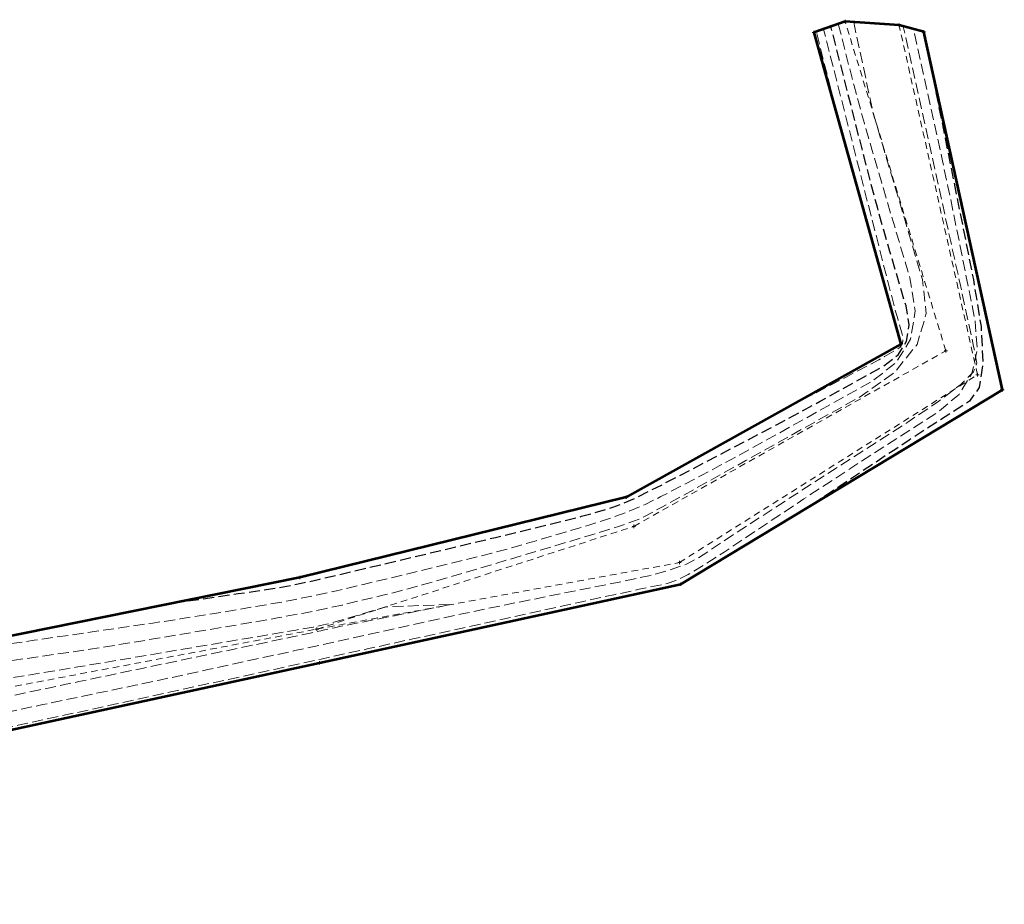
# Model space of a CAD drawing. Extents: x 2324380 to 2325559, y 691096 to 693386.
# Tile 68 of 92: x 2325271 to 2325559, y 691788 to 692047. Entities that reach past the tile are written whole.
import ezdxf

# ---------------------------------------------------------------- set-up
doc = ezdxf.new("R2010")
doc.units = 0
doc.header["$MEASUREMENT"] = 0
doc.linetypes.add('DGN Style 2', pattern=[3.232049, 1.939229, -1.29282])
doc.linetypes.add('DGN Style 3', pattern=[4.524869, 3.232049, -1.29282])
for name, color, linetype, lineweight in [('DT_X_Contour_Major', 132, 'DGN Style 3', 30), ('DT_X_Contour_Minor', 136, 'DGN Style 3', 0), ('DT_X_Terrain_Ground_Line', 92, 'DGN Style 3', 13), ('SV_X_Toe_of_Slope', 193, 'DGN Style 2', 0), ('SV_X_Top_of_Bank', 97, 'DGN Style 2', 0)]:
    doc.layers.add(name, color=color, linetype=linetype, lineweight=lineweight)
doc.layers.add('SV_X_Shot_Marker (Construction)', color=40, linetype='Continuous', lineweight=0, transparency=0.5)
doc.layers.add('SV_X_Terrain_Boundary', color=7, linetype='Continuous', lineweight=53, plot=False)

# ---------------------------------------------------------------- blocks, each defined once
blk = doc.blocks.new('SVPT_660')
at = {"layer": 'SV_X_Shot_Marker (Construction)', "transparency": 33554495}
for p, q in [((-0.025, 0), (0.025, 0)), ((0, 0.025), (0, -0.025))]:
    blk.add_line(p, q, dxfattribs=at)
blk.add_point((0, 0), dxfattribs=at)
blk = doc.blocks.new('SVPT_661')
at = {"layer": 'SV_X_Shot_Marker (Construction)', "transparency": 33554495}
for p, q in [((-0.025, 0), (0.025, 0)), ((0, 0.025), (0, -0.025))]:
    blk.add_line(p, q, dxfattribs=at)
blk.add_point((0, 0), dxfattribs=at)
blk = doc.blocks.new('SVPT_662')
at = {"layer": 'SV_X_Shot_Marker (Construction)', "transparency": 33554495}
for p, q in [((-0.025, 0), (0.025, 0)), ((0, 0.025), (0, -0.025))]:
    blk.add_line(p, q, dxfattribs=at)
blk.add_point((0, 0), dxfattribs=at)
blk = doc.blocks.new('SVPT_663')
at = {"layer": 'SV_X_Shot_Marker (Construction)', "transparency": 33554495}
for p, q in [((-0.025, 0), (0.025, 0)), ((0, 0.025), (0, -0.025))]:
    blk.add_line(p, q, dxfattribs=at)
blk.add_point((0, 0), dxfattribs=at)
blk = doc.blocks.new('SVPT_664')
at = {"layer": 'SV_X_Shot_Marker (Construction)', "transparency": 33554495}
for p, q in [((-0.025, 0), (0.025, 0)), ((0, 0.025), (0, -0.025))]:
    blk.add_line(p, q, dxfattribs=at)
blk.add_point((0, 0), dxfattribs=at)
blk = doc.blocks.new('SVPT_665')
at = {"layer": 'SV_X_Shot_Marker (Construction)', "transparency": 33554495}
for p, q in [((-0.025, 0), (0.025, 0)), ((0, 0.025), (0, -0.025))]:
    blk.add_line(p, q, dxfattribs=at)
blk.add_point((0, 0), dxfattribs=at)
blk = doc.blocks.new('SVPT_666')
at = {"layer": 'SV_X_Shot_Marker (Construction)', "transparency": 33554495}
for p, q in [((-0.025, 0), (0.025, 0)), ((0, 0.025), (0, -0.025))]:
    blk.add_line(p, q, dxfattribs=at)
blk.add_point((0, 0), dxfattribs=at)
blk = doc.blocks.new('SVPT_667')
at = {"layer": 'SV_X_Shot_Marker (Construction)', "transparency": 33554495}
for p, q in [((-0.025, 0), (0.025, 0)), ((0, 0.025), (0, -0.025))]:
    blk.add_line(p, q, dxfattribs=at)
blk.add_point((0, 0), dxfattribs=at)
blk = doc.blocks.new('SVPT_668')
at = {"layer": 'SV_X_Shot_Marker (Construction)', "transparency": 33554495}
for p, q in [((-0.025, 0), (0.025, 0)), ((0, 0.025), (0, -0.025))]:
    blk.add_line(p, q, dxfattribs=at)
blk.add_point((0, 0), dxfattribs=at)
blk = doc.blocks.new('SVPT_669')
at = {"layer": 'SV_X_Shot_Marker (Construction)', "transparency": 33554495}
for p, q in [((-0.025, 0), (0.025, 0)), ((0, 0.025), (0, -0.025))]:
    blk.add_line(p, q, dxfattribs=at)
blk.add_point((0, 0), dxfattribs=at)
blk = doc.blocks.new('SVPT_670')
at = {"layer": 'SV_X_Shot_Marker (Construction)', "transparency": 33554495}
for p, q in [((-0.025, 0), (0.025, 0)), ((0, 0.025), (0, -0.025))]:
    blk.add_line(p, q, dxfattribs=at)
blk.add_point((0, 0), dxfattribs=at)
blk = doc.blocks.new('SVPT_671')
at = {"layer": 'SV_X_Shot_Marker (Construction)', "transparency": 33554495}
for p, q in [((-0.025, 0), (0.025, 0)), ((0, 0.025), (0, -0.025))]:
    blk.add_line(p, q, dxfattribs=at)
blk.add_point((0, 0), dxfattribs=at)
blk = doc.blocks.new('SVPT_672')
at = {"layer": 'SV_X_Shot_Marker (Construction)', "transparency": 33554495}
for p, q in [((-0.025, 0), (0.025, 0)), ((0, 0.025), (0, -0.025))]:
    blk.add_line(p, q, dxfattribs=at)
blk.add_point((0, 0), dxfattribs=at)
blk = doc.blocks.new('SVPT_673')
at = {"layer": 'SV_X_Shot_Marker (Construction)', "transparency": 33554495}
for p, q in [((-0.025, 0), (0.025, 0)), ((0, 0.025), (0, -0.025))]:
    blk.add_line(p, q, dxfattribs=at)
blk.add_point((0, 0), dxfattribs=at)
blk = doc.blocks.new('SVPT_674')
at = {"layer": 'SV_X_Shot_Marker (Construction)', "transparency": 33554495}
for p, q in [((-0.025, 0), (0.025, 0)), ((0, 0.025), (0, -0.025))]:
    blk.add_line(p, q, dxfattribs=at)
blk.add_point((0, 0), dxfattribs=at)
blk = doc.blocks.new('SVPT_675')
at = {"layer": 'SV_X_Shot_Marker (Construction)', "transparency": 33554495}
for p, q in [((-0.025, 0), (0.025, 0)), ((0, 0.025), (0, -0.025))]:
    blk.add_line(p, q, dxfattribs=at)
blk.add_point((0, 0), dxfattribs=at)
blk = doc.blocks.new('*U775', base_point=(2325132.48, 691830.48, 1167.42))
at = {"layer": 'DT_X_Contour_Major', "elevation": 1165, "flags": 128}
for points in [[(2325315.64, 691876.11), (2325334.83, 691878.89), (2325338.63, 691879.45), (2325341.79, 691879.92), (2325344.31, 691880.31), (2325346.2, 691880.61), (2325350.39, 691881.32), (2325353.28, 691881.92), (2325358.82, 691883.17), (2325367, 691885.08), (2325377.83, 691887.65), (2325410.24, 691895.38), (2325421.14, 691898), (2325429.55, 691900.06), (2325435.46, 691901.55), (2325438.88, 691902.48), (2325444.66, 691904.2), (2325447.52, 691905.27), (2325451.79, 691907.2), (2325457.45, 691909.99), (2325464.51, 691913.63), (2325485.19, 691924.49), (2325492.61, 691928.4), (2325499.34, 691931.99), (2325505.38, 691935.26), (2325510.73, 691938.21), (2325524.09, 691945.65), (2325528.25, 691948.84), (2325530.72, 691952.83), (2325531.49, 691957.61), (2325530.57, 691963.18), (2325525.85, 691979.11), (2325524.05, 691985.35), (2325522.17, 691992.12), (2325520.22, 691999.43), (2325518.19, 692007.27), (2325508.56, 692045.1)], [(2325535.79, 692043.5), (2325535.82, 692043.35), (2325536.22, 692041.38), (2325537.38, 692035.55), (2325539.32, 692025.86), (2325542.04, 692012.3), (2325550.3, 691970.99), (2325552.56, 691957.14), (2325553.11, 691946.57), (2325551.97, 691939.28), (2325549.13, 691935.27), (2325539.29, 691928.94), (2325535.5, 691926.48), (2325531.48, 691923.86), (2325527.25, 691921.07), (2325522.8, 691918.12), (2325501.54, 691903.95)]]:
    blk.add_lwpolyline(points, dxfattribs=at)
at = {"layer": 'DT_X_Contour_Minor'}
blk.add_line((2325511.88, 692013.55, 1167), (2325504.24, 692043.58, 1167), dxfattribs=at)
at = {"layer": 'DT_X_Contour_Minor', "flags": 128}
for points, elevation in [([(2325510.73, 692045.86), (2325515.35, 692027.7), (2325516.6, 692022.99), (2325518.38, 692016.66), (2325520.67, 692008.72), (2325523.48, 691999.14), (2325531.67, 691971.46), (2325533.27, 691961.77), (2325531.93, 691953.46), (2325527.64, 691946.53), (2325520.41, 691940.99), (2325497.19, 691928.06), (2325489.01, 691923.52), (2325481.88, 691919.6), (2325475.8, 691916.31), (2325470.77, 691913.63), (2325458.76, 691907.33), (2325454.08, 691905.04), (2325449.05, 691902.91), (2325443.67, 691900.92), (2325437.94, 691899.08), (2325422.19, 691894.39), (2325415.98, 691892.6), (2325409.17, 691890.76), (2325401.76, 691888.86), (2325393.74, 691886.9), (2325371.56, 691881.61), (2325363.63, 691879.76), (2325356.47, 691878.19), (2325350.08, 691876.89), (2325344.46, 691875.87), (2325330.51, 691873.51), (2325324.72, 691872.57), (2325317.84, 691871.49), (2325309.85, 691870.28), (2325300.77, 691868.95), (2325275.07, 691865.23), (2325266.57, 691863.98), (2325260.35, 691863.03), (2325256.4, 691862.38), (2325254.72, 691862.03), (2325253.27, 691861.5), (2325252.35, 691861.25), (2325250.65, 691860.89), (2325248.19, 691860.44), (2325244.95, 691859.88), (2325228.06, 691857.05), (2325225.4, 691857.03), (2325224.9, 691857.01), (2325224.54, 691856.95), (2325224.32, 691856.87), (2325224.24, 691856.76), (2325224.19, 691856.15), (2325215.05, 691852.43), (2325213.25, 691851.73), (2325211.77, 691851.21), (2325210.6, 691850.87), (2325209.75, 691850.72), (2325207.9, 691850.56), (2325207.28, 691850.53), (2325206.78, 691850.56), (2325206.43, 691850.64), (2325206.21, 691850.79), (2325205.81, 691851.25), (2325205.56, 691851.64), (2325205.12, 691852.5), (2325204.49, 691853.81), (2325203.66, 691855.57), (2325201.21, 691860.88), (2325200.36, 691862.72), (2325199.66, 691864.29), (2325199.11, 691865.56), (2325198.7, 691866.56), (2325197.81, 691868.83), (2325197.47, 691869.68), (2325197.12, 691870.54), (2325196.76, 691871.41), (2325196.39, 691872.28), (2325195.4, 691874.61), (2325195.01, 691875.56), (2325194.58, 691876.66), (2325194.11, 691877.9), (2325193.61, 691879.29), (2325191.18, 691886.12), (2325187.99, 691880.67), (2325187.38, 691879.62), (2325186.92, 691878.8), (2325186.61, 691878.21), (2325186.44, 691877.84), (2325186.03, 691876.69), (2325187.04, 691871.7), (2325187.23, 691870.75), (2325187.37, 691870.06), (2325187.46, 691869.61), (2325187.5, 691869.42), (2325187.53, 691869.23), (2325187.57, 691869.05), (2325187.65, 691868.63), (2325187.77, 691867.99), (2325187.93, 691867.12), (2325188.42, 691864.49), (2325188.65, 691863.3), (2325188.97, 691861.72), (2325189.39, 691859.74), (2325189.89, 691857.36), (2325191.37, 691850.49), (2325191.84, 691848.22), (2325192.15, 691846.58), (2325192.29, 691845.57), (2325192.27, 691845.18), (2325191.77, 691844.81), (2325192.05, 691844.53), (2325192.11, 691844.47), (2325192.16, 691844.42), (2325192.21, 691844.38), (2325192.25, 691844.34), (2325192.36, 691844.24), (2325192.37, 691844.18), (2325192.33, 691844.06), (2325192.23, 691843.89), (2325192.07, 691843.67), (2325191.58, 691843), (2325191.37, 691842.7), (2325191.09, 691842.31), (2325190.75, 691841.82), (2325190.36, 691841.24), (2325189.21, 691839.57), (2325188.89, 691838.91), (2325188.78, 691838.19), (2325188.89, 691837.41), (2325189.2, 691836.57), (2325190.34, 691834.24), (2325190.75, 691833.39), (2325191.14, 691832.6), (2325191.5, 691831.86), (2325191.84, 691831.18), (2325192.7, 691829.43), (2325193.05, 691828.74), (2325193.43, 691828), (2325193.84, 691827.21), (2325194.3, 691826.35), (2325196.5, 691822.24), (2325197.25, 691822.66), (2325197.59, 691822.09), (2325198.29, 691820.17), (2325199.35, 691816.93), (2325200.76, 691812.35), (2325208.19, 691787.87), (2325208.92, 691803.85), (2325209.03, 691807.09), (2325209.07, 691809.97), (2325209.04, 691812.48), (2325208.92, 691814.62), (2325208.51, 691819.85), (2325208.45, 691821.59), (2325208.58, 691822.88), (2325208.9, 691823.73), (2325209.4, 691824.14), (2325210.98, 691824.63), (2325211.94, 691824.92), (2325213.64, 691825.41), (2325216.07, 691826.12), (2325219.24, 691827.03), (2325228.68, 691829.74), (2325231.87, 691830.65), (2325234.37, 691831.35), (2325236.16, 691831.85), (2325237.26, 691832.13), (2325239.27, 691832.61), (2325240.38, 691832.88), (2325242.19, 691833.34), (2325244.72, 691833.99), (2325247.96, 691834.82), (2325257.53, 691837.3), (2325260.83, 691838.14), (2325263.53, 691838.82), (2325265.64, 691839.32), (2325267.16, 691839.66), (2325270.41, 691840.34), (2325273.08, 691840.92), (2325278.66, 691842.13), (2325287.16, 691843.98), (2325298.57, 691846.47), (2325332.87, 691853.97), (2325345.87, 691856.81), (2325359.13, 691859.71), (2325372.66, 691862.68), (2325386.46, 691865.72), (2325423.6, 691873.89), (2325436.03, 691876.62), (2325445.47, 691878.68), (2325451.92, 691880.07), (2325455.38, 691880.79), (2325460.61, 691881.83), (2325463.12, 691882.7), (2325466.73, 691884.53), (2325471.44, 691887.32), (2325477.25, 691891.08), (2325494.21, 691902.38), (2325500.66, 691906.66), (2325507.3, 691911.02), (2325514.13, 691915.47), (2325521.14, 691920), (2325540.1, 691932.19), (2325546.1, 691937.28), (2325549.89, 691943.39), (2325551.47, 691950.53), (2325550.84, 691958.69), (2325546.21, 691981.82), (2325544.5, 691990.26), (2325542.86, 691998.22), (2325541.27, 692005.7), (2325539.75, 692012.71), (2325532.78, 692044.3)], 1164), ([(2325515.23, 692046.39), (2325521.01, 692019.5), (2325535.37, 691970.96), (2325536.52, 691960.99), (2325533.79, 691951.9), (2325527.19, 691943.68), (2325516.72, 691936.33), (2325483.65, 691917.91), (2325472.64, 691911.78), (2325464.42, 691907.22), (2325458.99, 691904.22), (2325456.34, 691902.78), (2325453.01, 691901.03), (2325450.71, 691900.1), (2325446.32, 691898.61), (2325439.82, 691896.57), (2325431.22, 691893.97), (2325405.51, 691886.31), (2325396.51, 691883.66), (2325388.8, 691881.46), (2325382.38, 691879.71), (2325377.25, 691878.42), (2325365.29, 691875.56), (2325360.25, 691874.44), (2325354.11, 691873.21), (2325346.87, 691871.87), (2325338.53, 691870.42), (2325314.81, 691866.41), (2325306.28, 691864.99), (2325298.5, 691863.73), (2325291.45, 691862.63), (2325285.14, 691861.69), (2325269.29, 691859.39), (2325263.8, 691858.53), (2325259.22, 691857.67), (2325255.55, 691856.81), (2325252.78, 691855.95), (2325246.61, 691853.67), (2325244.31, 691852.88), (2325242.04, 691852.21), (2325239.78, 691851.65), (2325237.55, 691851.22), (2325231.64, 691850.23), (2325229.55, 691849.84), (2325227.73, 691849.43), (2325226.17, 691849), (2325224.88, 691848.54), (2325221.79, 691847.28), (2325220.5, 691846.84), (2325218.96, 691846.48), (2325217.17, 691846.19), (2325215.13, 691845.96), (2325209.35, 691845.47), (2325207.41, 691845.36), (2325205.9, 691845.41), (2325204.84, 691845.62), (2325204.22, 691846), (2325202.36, 691848.1), (2325198.43, 691846.52), (2325197.7, 691846.23), (2325197.17, 691846.01), (2325196.85, 691845.88), (2325196.74, 691845.84), (2325196.71, 691845.81), (2325194.89, 691842.93), (2325194.51, 691842.41), (2325194.12, 691842.08), (2325193.74, 691841.95), (2325193.35, 691842.02), (2325191.56, 691842.8), (2325190.62, 691841.52), (2325190.41, 691841.23), (2325190.18, 691840.91), (2325189.94, 691840.56), (2325189.68, 691840.18), (2325188.96, 691839.13), (2325188.8, 691838.64), (2325188.85, 691837.95), (2325189.1, 691837.06), (2325189.58, 691835.97), (2325191.11, 691832.81), (2325191.64, 691831.72), (2325192.06, 691830.86), (2325192.39, 691830.2), (2325192.61, 691829.75), (2325193.06, 691828.84), (2325193.23, 691828.49), (2325193.43, 691828.1), (2325193.65, 691827.69), (2325193.88, 691827.25), (2325195.02, 691825.11), (2325197.22, 691826.34), (2325197.75, 691826.16), (2325198.42, 691825.08), (2325199.22, 691823.11), (2325200.16, 691820.25), (2325204.85, 691804.82), (2325205.3, 691814.89), (2325205.38, 691816.94), (2325205.4, 691818.75), (2325205.38, 691820.33), (2325205.31, 691821.68), (2325205.05, 691824.98), (2325205.25, 691826.15), (2325206.04, 691827.19), (2325207.43, 691828.09), (2325209.41, 691828.86), (2325215.48, 691830.74), (2325217.71, 691831.43), (2325219.86, 691832.08), (2325221.93, 691832.69), (2325223.91, 691833.27), (2325229.09, 691834.76), (2325231.07, 691835.31), (2325233.14, 691835.86), (2325235.29, 691836.41), (2325237.52, 691836.96), (2325243.59, 691838.41), (2325245.86, 691838.96), (2325248.11, 691839.51), (2325250.34, 691840.07), (2325252.57, 691840.64), (2325258.47, 691842.16), (2325261.33, 691842.86), (2325265.48, 691843.79), (2325270.92, 691844.97), (2325277.65, 691846.39), (2325297.31, 691850.51), (2325304.63, 691852.04), (2325311.84, 691853.58), (2325318.94, 691855.1), (2325325.93, 691856.62), (2325344.43, 691860.66), (2325351.43, 691862.19), (2325358.59, 691863.76), (2325365.88, 691865.36), (2325373.32, 691867), (2325393.35, 691871.4), (2325400.97, 691873.06), (2325408.81, 691874.71), (2325416.87, 691876.37), (2325425.15, 691878.02), (2325447.53, 691882.45), (2325455.2, 691884.12), (2325461.44, 691885.82), (2325466.24, 691887.54), (2325469.6, 691889.29), (2325476.65, 691893.99), (2325480.28, 691896.38), (2325485.88, 691900.02), (2325493.45, 691904.91), (2325502.99, 691911.06), (2325531.06, 691929.12), (2325540.23, 691935.28), (2325546.66, 691940.21), (2325550.38, 691943.91), (2325551.37, 691946.38), (2325550.38, 691951.34), (2325549.68, 691954.66), (2325548.33, 691960.89), (2325546.33, 691970.03), (2325543.67, 691982.08), (2325529.77, 692045.1)], 1163), ([(2325492.19, 691931.44), (2325512.81, 691942.26), (2325516.84, 691944.38), (2325520.09, 691946.11), (2325522.57, 691947.43), (2325524.27, 691948.36), (2325527.77, 691950.31), (2325528.86, 691951.15), (2325529.5, 691952.19), (2325529.71, 691953.44), (2325529.47, 691954.9), (2325528.23, 691959.08), (2325527.43, 691961.99), (2325525.97, 691967.59), (2325523.83, 691975.87), (2325521.03, 691986.85), (2325506.4, 692044.34)], 1166), ([(2325557.18, 691946.3), (2325558.24, 691940.97), (2325558.41, 691939.95), (2325558.45, 691939.17), (2325558.37, 691938.64), (2325558.16, 691938.34), (2325557.44, 691937.88), (2325557.16, 691937.7), (2325556.87, 691937.51), (2325556.56, 691937.3), (2325556.23, 691937.09), (2325554.68, 691936.05)], 1166), ([(2325199.38, 691839.67), (2325199.66, 691839.86), (2325199.96, 691840.05), (2325200.29, 691840.21), (2325200.64, 691840.37), (2325202.36, 691841.06), (2325203.17, 691840.14), (2325203.78, 691840), (2325205.25, 691840), (2325207.6, 691840.12), (2325210.8, 691840.37), (2325220.51, 691841.2), (2325223.72, 691841.49), (2325226.07, 691841.72), (2325227.57, 691841.89), (2325228.2, 691842), (2325228.75, 691842.22), (2325228.98, 691842.3), (2325229.26, 691842.38), (2325229.58, 691842.45), (2325229.95, 691842.52), (2325231, 691842.7), (2325231.86, 691842.94), (2325233.64, 691843.55), (2325236.33, 691844.52), (2325239.96, 691845.85), (2325250.84, 691849.88), (2325254.7, 691851.24), (2325258.09, 691852.31), (2325261.03, 691853.08), (2325263.51, 691853.55), (2325269.5, 691854.42), (2325273.04, 691854.97), (2325279.16, 691855.97), (2325287.85, 691857.42), (2325299.12, 691859.31), (2325332.6, 691864.97), (2325343.67, 691866.84), (2325351.76, 691868.23), (2325356.88, 691869.12), (2325359.02, 691869.52), (2325360.75, 691869.93), (2325361.62, 691870.16), (2325362.93, 691870.52), (2325364.67, 691871.03), (2325366.85, 691871.67), (2325378.03, 691875.01), (2325397.37, 691875.74), (2325374.9, 691871.3), (2325370.55, 691870.44), (2325367.14, 691869.75), (2325364.65, 691869.24), (2325363.09, 691868.92), (2325360.18, 691868.27), (2325359.1, 691868.04), (2325358.04, 691867.8), (2325357, 691867.58), (2325355.98, 691867.35), (2325353.3, 691866.77), (2325350.72, 691866.22), (2325345.02, 691865.02), (2325336.19, 691863.17), (2325324.22, 691860.67), (2325288.15, 691853.12), (2325276.2, 691850.62), (2325267.43, 691848.77), (2325261.84, 691847.57), (2325259.41, 691847.03), (2325257.18, 691846.45), (2325255.97, 691846.15), (2325254.02, 691845.68), (2325251.33, 691845.03), (2325247.91, 691844.21), (2325237.78, 691841.79), (2325234.42, 691840.98), (2325231.92, 691840.38), (2325230.28, 691839.97), (2325229.5, 691839.77), (2325228.58, 691839.51), (2325227.78, 691839.27), (2325226.08, 691838.75), (2325223.48, 691837.94), (2325219.98, 691836.86), (2325209.42, 691833.58), (2325205.96, 691832.45), (2325203.51, 691831.49), (2325202.05, 691830.71), (2325201.59, 691830.11), (2325201.69, 691828.74), (2325201.72, 691828.18), (2325201.73, 691827.53), (2325201.72, 691826.78), (2325201.69, 691825.93), (2325201.5, 691821.76), (2325199.56, 691828.15), (2325199.1, 691829.29), (2325198.55, 691829.99), (2325197.91, 691830.23), (2325197.18, 691830.02), (2325193.55, 691827.99), (2325193.47, 691828.14), (2325193.45, 691828.17), (2325193.43, 691828.2), (2325193.42, 691828.23), (2325193.41, 691828.26), (2325193.37, 691828.33), (2325193.27, 691828.53), (2325192.99, 691829.11), (2325191.89, 691831.37), (2325189.95, 691835.37), (2325189.32, 691836.7), (2325188.91, 691837.7), (2325188.7, 691838.36), (2325188.71, 691838.69), (2325189, 691839.12), (2325189.11, 691839.28), (2325189.21, 691839.42), (2325189.3, 691839.55), (2325189.39, 691839.67), (2325189.77, 691840.19), (2325194.88, 691837.97), (2325195.85, 691837.59), (2325196.6, 691837.39), (2325197.11, 691837.37), (2325197.38, 691837.53), (2325198.13, 691838.73), (2325199.38, 691839.67)], 1162)]:
    blk.add_lwpolyline(points, dxfattribs=dict(at, elevation=elevation))

msp = doc.modelspace()

# ---------------------------------------------------------------- linework, layer by layer
at = {"layer": 'SV_X_Terrain_Boundary'}
msp.add_polyline3d([(2325265.08, 691838.33, 1164.2), (2325358.67, 691858.64, 1164.23), (2325464.6, 691881.64, 1164.31), (2325558.88, 691938.59, 1166.08), (2325535.8, 692043.5, 1165.01), (2325528.55, 692045.42, 1162.6), (2325512.73, 692046.57, 1163.08), (2325503.56, 692043.34, 1167.31), (2325529.07, 691951.97, 1166.36), (2325448.55, 691907.17, 1165.58), (2325352.93, 691883.66, 1165.43), (2325255.31, 691863.89, 1164.31)], dxfattribs=at)
at = {"layer": 'SV_X_Toe_of_Slope'}
for points in [[(2325259.98, 691849.99, 1161.39), (2325357.95, 691868.49, 1161.83), (2325450.8, 691898.61, 1162.62), (2325542.25, 691950.05, 1162.81), (2325512.73, 692046.57, 1163.08)], [(2325357.95, 691868.49, 1161.83), (2325464.15, 691888.01, 1162.29), (2325551.51, 691943.02, 1162.73), (2325528.55, 692045.42, 1162.6)]]:
    msp.add_polyline3d(points, dxfattribs=at)
at = {"layer": 'SV_X_Top_of_Bank'}
for points in [[(2325255.31, 691863.89, 1164.31), (2325352.93, 691883.66, 1165.43), (2325448.55, 691907.17, 1165.58), (2325529.07, 691951.97, 1166.36), (2325503.56, 692043.34, 1167.31)], [(2325535.8, 692043.5, 1165.01), (2325558.88, 691938.59, 1166.08), (2325464.6, 691881.64, 1164.31), (2325358.67, 691858.64, 1164.23), (2325265.08, 691838.33, 1164.2)]]:
    msp.add_polyline3d(points, dxfattribs=at)

# ---------------------------------------------------------------- block references
at = {"layer": 'DT_X_Terrain_Ground_Line'}
msp.add_blockref('*U775', (2325132.48, 691830.48, 1167.42), dxfattribs=at)
at = {"layer": 'SV_X_Shot_Marker (Construction)', "transparency": 33554495, "xscale": 20, "yscale": 20, "zscale": 20}
for name, p in [('SVPT_669', (2325512.73, 692046.57, 1163.08)), ('SVPT_671', (2325528.55, 692045.42, 1162.6)), ('SVPT_668', (2325503.56, 692043.34, 1167.31)), ('SVPT_670', (2325535.8, 692043.5, 1165.01)), ('SVPT_666', (2325529.07, 691951.97, 1166.36)), ('SVPT_667', (2325542.25, 691950.05, 1162.81)), ('SVPT_672', (2325551.51, 691943.02, 1162.73)), ('SVPT_673', (2325558.88, 691938.59, 1166.08)), ('SVPT_664', (2325448.55, 691907.17, 1165.58)), ('SVPT_665', (2325450.8, 691898.61, 1162.62)), ('SVPT_675', (2325464.15, 691888.01, 1162.29)), ('SVPT_660', (2325352.93, 691883.66, 1165.43)), ('SVPT_661', (2325352.93, 691883.66, 1165.43)), ('SVPT_674', (2325464.6, 691881.64, 1164.31)), ('SVPT_662', (2325357.95, 691868.49, 1161.83)), ('SVPT_663', (2325358.67, 691858.64, 1164.23))]:
    msp.add_blockref(name, p, dxfattribs=at)

doc.saveas('drawing.dxf')
